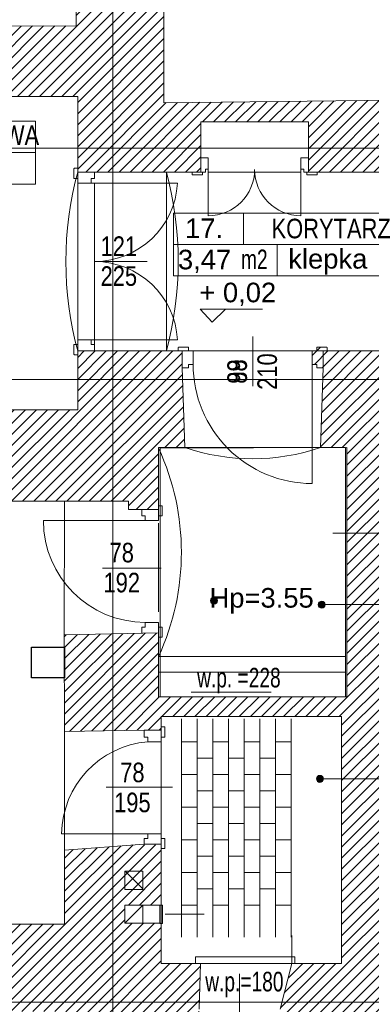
# Model space of a CAD drawing. Header units: millimetres. Extents: x -573548 to 674770, y -184010 to -47794.
# Tile 51 of 181: x 87113 to 89805, y -130039 to -122498. Entities that reach past the tile are written whole.
import ezdxf
from ezdxf.enums import TextEntityAlignment as Align

# ---------------------------------------------------------------- set-up
doc = ezdxf.new("R2010")
doc.units = ezdxf.units.MM
for name, color, linetype, lineweight in [('A.03 RZUT PARTERU_is$0$A-DRZWI_Nr_pióra__9', 8, 'Continuous', 9), ('A.03 RZUT PARTERU_is$0$A-OPISY-2_Nr_pióra__2', 8, 'Continuous', 9), ('A.03 RZUT PARTERU_is$0$A-OPISY-3_Nr_pióra__6', 8, 'Continuous', 9), ('A.03 RZUT PARTERU_is$0$A-WIDOK_Nr_pióra__1', 8, 'Continuous', 9), ('A.03 RZUT PARTERU_is$0$A-WYSOKOSCI_Nr_pióra__7', 8, 'Continuous', 9), ('A.03 RZUT PARTERU_is$0$detalokna_Nr_pióra__2', 8, 'Continuous', 9), ('A.03 RZUT PARTERU_is$0$detalokna_Nr_pióra__21', 8, 'Continuous', 9), ('A.03 RZUT PARTERU_is$0$DIM MALY_Nr_pióra__8', 8, 'Continuous', 9), ('A.03 RZUT PARTERU_is$0$Drawing & Figure_Nr_pióra__18', 8, 'Continuous', 9), ('A.03 RZUT PARTERU_is$0$DRZWI_Nr_pióra__41', 8, 'Continuous', 9), ('A.03 RZUT PARTERU_is$0$Koty_Nr_pióra__1', 8, 'Continuous', 9), ('A.03 RZUT PARTERU_is$0$Koty_Nr_pióra__61', 8, 'Continuous', 9), ('A.03 RZUT PARTERU_is$0$linia nadproza_Nr_pióra__1', 8, 'Continuous', 9), ('A.03 RZUT PARTERU_is$0$Nowe_A-OKNA-OPIS_Nr_pióra__59', 8, 'Continuous', 9), ('A.03 RZUT PARTERU_is$0$opisy inne_Nr_pióra__1', 8, 'Continuous', 9), ('A.03 RZUT PARTERU_is$0$PARAPET_Nr_pióra__7', 8, 'Continuous', 9), ('A.03 RZUT PARTERU_is$0$podciagi_Nr_pióra__1', 8, 'Continuous', 9), ('A.03 RZUT PARTERU_is$0$POSADZKI_Nr_pióra__18', 8, 'Continuous', 9), ('A.03 RZUT PARTERU_is$0$PROG_Nr_pióra__6', 8, 'Continuous', 9), ('A.03 RZUT PARTERU_is$0$SCIANY_KONSTR_Nr_pióra__21', 8, 'Continuous', 9), ('A.03 RZUT PARTERU_is$0$Structural - Bearing_Nr_pióra__21', 8, 'Continuous', 9), ('A.03 RZUT PARTERU_is$0$Structural - Grid', 8, 'Continuous', 9), ('A.03 RZUT PARTERU_is$0$Structural - Grid_Nr_pióra__17', 8, 'Continuous', 9), ('A.03 RZUT PARTERU_is$0$WYCIĄG_Nr_pióra__1', 8, 'Continuous', 9), ('BMS_URZĄDZENIA', 30, 'Continuous', 30)]:
    doc.layers.add(name, color=color, linetype=linetype, lineweight=lineweight)
doc.styles.add('A.03 RZUT PARTERU_is$0$STYL_AUTOMATYCZNY_2', font='arial.ttf')
doc.styles.add('A.03 RZUT PARTERU_is$0$STYL_AUTOMATYCZNY_3', font='arial.ttf', dxfattribs={"width": 0.8})
doc.styles.add('A.03 RZUT PARTERU_is$0$STYL_AUTOMATYCZNY_4', font='arial.ttf', dxfattribs={"width": 0.7})
pattern_1 = [(45, (655149.01, 0), (-42.426407, 42.426407), [])]

# ---------------------------------------------------------------- blocks, each defined once
blk = doc.blocks.new('A.03 RZUT PARTERU_is$0$Standardowy znacznik osi_2')
at = {"layer": 'A.03 RZUT PARTERU_is$0$Structural - Grid_Nr_pióra__17'}
blk.add_line((1000, 0), (17853.1, 0), dxfattribs=at)
at = {"layer": 'A.03 RZUT PARTERU_is$0$Structural - Grid_Nr_pióra__17', "style": 'A.03 RZUT PARTERU_is$0$STYL_AUTOMATYCZNY_2'}
for tag, p in [('AC_MarkerText_1_0', (5, -80)), ('AC_MarkerText_1_1', (19358.1, -80))]:
    blk.add_attdef(tag, text='', height=350, rotation=270, dxfattribs=at).set_placement(p, align=Align.TOP_CENTER)
blk = doc.blocks.new('A.03 RZUT PARTERU_is$0$Standardowy znacznik osi_3')
at = {"layer": 'A.03 RZUT PARTERU_is$0$Structural - Grid_Nr_pióra__17'}
blk.add_line((2962.2, 0), (40906.6, 0), dxfattribs=at)
at = {"layer": 'A.03 RZUT PARTERU_is$0$Structural - Grid_Nr_pióra__17', "style": 'A.03 RZUT PARTERU_is$0$STYL_AUTOMATYCZNY_2'}
for tag, p in [('AC_MarkerText_1_0', (-250, -335)), ('AC_MarkerText_1_1', (44118.7, -335))]:
    blk.add_attdef(tag, text='', height=350, rotation=180, dxfattribs=at).set_placement(p, align=Align.TOP_CENTER)
blk = doc.blocks.new('A.03 RZUT PARTERU_is$0$Standardowy znacznik osi_4')
at = {"layer": 'A.03 RZUT PARTERU_is$0$Structural - Grid_Nr_pióra__17'}
blk.add_line((1000, 0), (42868.7, 0), dxfattribs=at)
at = {"layer": 'A.03 RZUT PARTERU_is$0$Structural - Grid_Nr_pióra__17', "style": 'A.03 RZUT PARTERU_is$0$STYL_AUTOMATYCZNY_2'}
for tag, p in [('AC_MarkerText_1_0', (-250, -335)), ('AC_MarkerText_1_1', (44118.7, -335))]:
    blk.add_attdef(tag, text='', height=350, rotation=180, dxfattribs=at).set_placement(p, align=Align.TOP_CENTER)
blk = doc.blocks.new('A.03 RZUT PARTERU_is')
at = {"layer": 'A.03 RZUT PARTERU_is$0$A-OPISY-3_Nr_pióra__6'}
for points in [[(744671.7, -101978.1, 1), (744618.3, -101978.1, 1)], [(744658, -103312.4, 1), (744604.6, -103312.4, 1)]]:
    blk.add_hatch(color=256, dxfattribs=at).paths.add_polyline_path(points)
at = {"layer": 'A.03 RZUT PARTERU_is$0$A-WYSOKOSCI_Nr_pióra__7'}
blk.add_hatch(color=256, dxfattribs=at).paths.add_polyline_path([(743847.5, -101947.6, 1), (743794.1, -101947.6, 1)])
at = {"layer": 'A.03 RZUT PARTERU_is$0$Drawing & Figure_Nr_pióra__18'}
h = blk.add_hatch(dxfattribs=at)
h.set_pattern_fill('Common_Brick_0004', color=256, style=0, pattern_type=2)
h.set_pattern_definition(pattern_1)
h.paths.add_polyline_path([(735455.7, -98345.2), (735395.7, -98345.2), (735395.7, -98360.2), (735408.7, -98360.2), (735408.7, -98372.2, -0.371445), (735421.7, -98388.1), (735421.7, -98460.5, 0.436052), (735431.7, -98470.2), (735431.7, -98485.2), (735455.7, -98485.2), (735776.3, -98485.2), (736135, -98343.5), (736135, -98085.2), (737045, -98085.2), (737045, -97887.4), (737050.6, -97887.4), (738195, -97887.4), (738195, -98085.2), (742776.3, -98085.2), (742776.3, -98665.2), (743719.8, -98665.2), (743719.8, -98281.5), (744542.7, -98281.5), (744542.7, -98665.2), (746016.3, -98665.2), (746016.3, -98855.2), (746159.7, -98855.2), (746159.7, -98855), (746166.3, -98665.2), (747246.3, -98665.2), (747246.3, -98365.2), (747246.3, -98095.2), (747282, -97255.2), (747610.7, -97256.4), (750156.3, -97265.2), (750156.3, -98890.5), (750156.3, -99595.2), (750436.3, -99595.2), (750436.3, -99735.2), (750156.3, -99735.2), (750156.3, -100105.2), (749506.3, -100105.2), (748146.3, -100105.2), (748237.5, -100675.2), (747316.3, -100675.2), (747277.5, -100675.2), (747316.3, -100105.2), (746116.3, -100105.2), (746127, -99795.6), (745975, -99795.5), (745966.3, -100035.2), (745736.3, -100035.2), (745736.3, -100220.1), (745386.3, -100158.5), (745386.3, -100035.2), (744686.1, -100035.2), (744686.1, -100035.2), (744686.1, -100011, 0.414287), (744682.1, -100007), (744608, -100007), (744608, -100035.2), (744572.3, -100035.2), (744572.3, -100138.2), (744608, -100138.2), (744608, -100165.2), (744656.3, -100165.2), (744636.3, -100774.1), (744815.5, -100774.1), (744836.8, -100774), (744836.8, -101430.2), (744836.8, -101978.1), (744836.8, -102684), (744826.3, -102684), (744826.3, -102684.1), (743396.3, -102684.1), (743396.3, -102194.7), (743396.3, -102194.7), (743396.3, -102197.7), (743266.3, -102197.7), (743266.3, -102197.5), (742673.3, -102209.9), (742676.3, -102949.1), (743286.3, -102938.9), (743416.3, -102938.9), (743416.3, -102835.5), (744796.3, -102835.5), (744796.3, -103312.4), (744796.3, -104725.5), (744416.3, -104725.5), (744326.3, -105075.5), (744326.3, -105485.5), (744326.3, -105509.5), (744341.3, -105509.5, 0.436052), (744351, -105519.5), (744423.4, -105519.5, -0.371445), (744439.3, -105532.5), (744451.3, -105532.5), (744451.3, -105545.5), (744466.3, -105545.5), (744466.3, -105485.5), (745121.3, -105485.5), (745186.3, -105485.5), (745186.3, -105475.2), (745196.3, -105475.2, -0.334097), (745216.9, -105446.2), (745227.6, -105442, 0.270785), (745273.3, -105390.9), (745285.9, -105390.9), (745285.9, -105340.5), (745515.5, -105275.5), (745515.5, -105005.5), (745512, -104885.5), (745507.4, -104725.5), (745137.4, -104725.5), (745137.4, -103312.4), (745137.4, -101978.1), (745137.4, -101430.2), (745137.4, -100774.2), (749506.3, -100756.7), (750166.3, -100754.1), (750165.2, -101260.5), (750445.2, -101260.5), (750445.2, -101400.5), (750165.2, -101400.5), (750165.2, -101430.2), (750166.3, -103065.3), (750296.3, -103065.3), (750875.7, -103065.5), (750885.5, -101430.2), (750896.1, -99665.5), (751746.1, -99666.9), (751746.2, -98956.9), (750736.3, -98955.2), (750736.2, -98955.2), (750736.3, -98890.5), (750740.7, -96695.2), (750336.3, -96678.8), (750206.3, -96678.8), (750206.3, -97105.2), (747610.7, -97087), (747356.3, -97085.2), (747356.3, -96685.2), (747136, -96684.7), (747116.3, -98095.2), (746976.3, -98096.7), (746976.3, -98096.8), (746976.3, -98352.1), (746976.3, -98376.7), (746836.3, -98376.7), (746836.3, -98098.1), (743436.3, -98133.7), (743436.3, -96675.2), (742765, -96656.2), (742765, -97545.2), (736675, -97565.2), (736675, -96685.2), (736435, -96545.2), (736235, -96545.2), (736005, -96545.2), (735981, -96545.2), (735981, -96560.2, 0.436052), (735971, -96570), (735971, -96642.3, -0.371445), (735958, -96658.2), (735958, -96670.2), (735945, -96670.2), (735945, -96685.2), (736005, -96685.2), (736005, -96800.8), (736005, -97495.2), (735455.7, -97495.2)])
h = blk.add_hatch(dxfattribs=at)
h.set_pattern_fill('Common_Brick_0004', color=256, style=0, pattern_type=2)
h.set_pattern_definition(pattern_1)
h.paths.add_polyline_path([(737251.7, -100515), (737206.3, -100825.2), (737206.3, -101145.2), (737206.3, -101169.2), (737221.3, -101169.2, 0.436052), (737231, -101179.2), (737303.4, -101179.2, -0.371445), (737319.3, -101192.2), (737331.3, -101192.2), (737331.3, -101205.2), (737346.3, -101205.2), (737346.3, -101145.2), (737546.3, -101145.2), (737546.3, -101901.5), (737546.3, -102017.1), (737486.3, -102017.1), (737486.3, -102032.1), (737499.3, -102032.1), (737499.3, -102044.1, -0.371445), (737512.3, -102060), (737512.3, -102132.3, 0.436052), (737522.3, -102142.1), (737522.3, -102157.1), (737546.3, -102157.1), (737786.3, -102157.1), (737816.3, -102157.1), (738016.3, -102157.1), (738226.3, -102035.2), (738226.3, -101185.2), (738986.3, -101185.2), (738986.3, -101045.2), (738986.3, -100905.2), (739126.3, -100905.2), (739126.3, -101185.2), (739706.3, -101185.2), (739706.3, -100885.2), (740686.3, -100885.2), (740686.3, -101185.2), (741110.5, -101185.2), (741110.5, -100885.2), (742210.5, -100885.2), (742210.5, -101185.2), (742215, -101185.2), (743166.3, -101185.2), (743166.3, -101250.1), (743396.3, -101250.1), (743396.3, -100780.2), (743396.3, -100774.1), (743596.3, -100774.1), (743576.2, -100165.2), (743576.2, -100035.2), (742776.3, -100035.2), (742776.3, -100485.2), (742215, -100485.2), (737256.1, -100485.2)])
h = blk.add_hatch(dxfattribs=at)
h.set_pattern_fill('Common_Brick_0004', color=256, style=0, pattern_type=2)
h.set_pattern_definition(pattern_1)
h.paths.add_polyline_path([(741196.3, -105119.2), (741211.3, -105119.2, 0.436052), (741221, -105129.2), (741293.4, -105129.2, -0.371445), (741309.3, -105142.2), (741321.3, -105142.2), (741321.3, -105155.2), (741336.3, -105155.2), (741336.3, -105095.2), (741451.8, -105095.2), (742686.3, -105095.2), (742686.3, -105485.5), (743566.3, -105485.5), (743566.3, -105545.5), (743581.3, -105545.5), (743581.3, -105532.5), (743593.3, -105532.5, -0.371445), (743609.1, -105519.5), (743681.5, -105519.5, 0.436052), (743691.3, -105509.5), (743706.3, -105509.5), (743706.3, -105485.5), (743706.3, -105075.5), (743706.3, -105065.1), (743706.6, -105065.1), (743716.3, -104725.5), (743416.3, -104725.5), (743416.3, -104419.1), (743406.3, -104419.1), (743406.3, -104418.5), (743136.3, -104418.5), (743136.3, -104278.5), (743416.3, -104278.5), (743416.3, -104182.6), (743416.3, -103816.5), (743286.3, -103816.5), (743286.3, -103811.5), (742676.3, -103859.1), (742676.3, -103860.2), (742676.3, -104425.2), (741306.3, -104425.2), (741196.3, -104655.2), (741196.3, -104855.2), (741196.3, -105095.2)])
at = {"layer": 'A.03 RZUT PARTERU_is$0$A-DRZWI_Nr_pióra__9'}
for p, q in [((743307.5, -99350.6), (742906.5, -99350.6)), ((744116.3, -99924.5), (744116.3, -100305.5)), ((744116.3, -99924.5), (744116.3, -100305.5)), ((743416.5, -101698.1), (742965.5, -101698.1)), ((743503.6, -103376.8), (742993.8, -103376.8))]:
    blk.add_line(p, q, dxfattribs=at)
for points in [[(743776.2, -98644.5), (743776.2, -98999.5, 0.414113), (744131.2, -98644.6)], [(744486.2, -98644.5), (744486.2, -98999.5, -0.414113), (744131.2, -98644.6)], [(742879.3, -98749.3), (743540.4, -98749.3, -0.398292), (742906.5, -99349.8)], [(742879.3, -99951.2), (743540.4, -99951.2, 0.398292), (742906.5, -99350.6)], [(744572.3, -100138.2), (744572.3, -101050.2, -0.414312), (743660.3, -100137.9)], [(743293.3, -101334.1), (742513.8, -101334.1, 0.414209), (743293.3, -102113.7)], [(743316.3, -103732.5), (742652.6, -103732.5, -0.384616), (743313.3, -103027.9)]]:
    blk.add_lwpolyline(points, format="xyb", dxfattribs=at)
at = {"layer": 'A.03 RZUT PARTERU_is$0$A-OPISY-3_Nr_pióra__6'}
for p, q in [((740286.3, -98516.6), (742452.8, -98516.6)), ((744047.1, -98980.2), (744047.1, -99220.3)), ((743511, -99220.3), (745510.9, -99220.3)), ((744303.9, -99220.3), (744303.9, -99460.3)), ((745467.5, -101978.1), (744645, -101978.1)), ((745453.8, -103312.4), (744631.3, -103312.4))]:
    blk.add_line(p, q, dxfattribs=at)
for points in [[(740286.3, -98756.6), (740286.3, -98276.6), (742452.8, -98276.6), (742452.8, -98756.6)], [(743511, -99460.3), (743511, -98980.2), (745510.9, -98980.2), (745510.9, -99460.3)]]:
    blk.add_lwpolyline(points, close=True, dxfattribs=at)
for centre in [(744645, -101978.1), (744631.3, -103312.4)]:
    blk.add_circle(centre, 26.7, dxfattribs=at)
at = {"layer": 'A.03 RZUT PARTERU_is$0$A-WIDOK_Nr_pióra__1'}
for p, q in [((743276.3, -104155.3), (743139.5, -104018.5)), ((743136.3, -104418.5), (743276.3, -104278.5)), ((743276.3, -104278.5), (743276.3, -104418.5)), ((743416.3, -104278.5), (743416.3, -104418.5))]:
    blk.add_line(p, q, dxfattribs=at)
at = {"layer": 'A.03 RZUT PARTERU_is$0$A-WYSOKOSCI_Nr_pióra__7'}
blk.add_circle((743820.8, -101947.6), 26.7, dxfattribs=at)
at = {"layer": 'A.03 RZUT PARTERU_is$0$detalokna_Nr_pióra__2'}
blk.add_lwpolyline([(743679.1, -104725.5), (743679.1, -104675.5), (744439.3, -104675.5), (744439.3, -104725.5)], dxfattribs=at)
at = {"layer": 'A.03 RZUT PARTERU_is$0$detalokna_Nr_pióra__21'}
blk.add_line((743716.3, -104725.5), (744416.3, -104725.5), dxfattribs=at)
at = {"layer": 'A.03 RZUT PARTERU_is$0$DIM MALY_Nr_pióra__8'}
for p, q in [((744731.3, -101430.2), (745137.4, -101430.2)), ((744416.3, -104513), (744416.3, -104725.5))]:
    blk.add_line(p, q, dxfattribs=at)
at = {"layer": 'A.03 RZUT PARTERU_is$0$DRZWI_Nr_pióra__41'}
for p, q in [((742776.3, -98713.5), (742776.3, -98665.2)), ((743732.3, -98665.2), (743652, -98665.2)), ((744530.2, -98665.2), (744610.6, -98665.2)), ((742776.3, -99986.9), (742776.3, -100035.2)), ((743624.5, -100035.2), (743576.2, -100035.2)), ((744608, -100035.2), (744656.3, -100035.2)), ((743396.3, -101298.4), (743396.3, -101250.1)), ((743396.3, -102149.4), (743396.3, -102197.7)), ((743416.3, -102992.2), (743416.3, -102943.9)), ((743416.3, -103768.2), (743416.3, -103816.5))]:
    blk.add_line(p, q, dxfattribs=at)
for points in [[(743732.3, -98665.2), (743754.7, -98665.2), (743754.7, -98642.5), (743776.3, -98642.5), (743776.3, -98556), (743719.8, -98556)], [(744530.2, -98665.2), (744507.9, -98665.2), (744507.9, -98642.5), (744486.3, -98642.5), (744486.3, -98556), (744542.7, -98556)], [(742906.3, -98665.2), (742906.3, -98713.5), (742879.3, -98713.5), (742879.3, -98749.3), (742776.3, -98749.3), (742776.3, -98713.5), (742748.1, -98713.5)], [(742906.3, -100035.2), (742906.3, -99986.9), (742879.3, -99986.9), (742879.3, -99951.2), (742776.3, -99951.2), (742776.3, -99986.9), (742748.1, -99986.9)], [(743576.2, -100165.2), (743624.5, -100165.2), (743624.5, -100138.2), (743660.3, -100138.2), (743660.3, -100035.2), (743624.5, -100035.2), (743624.5, -100007)], [(744656.3, -100165.2), (744608, -100165.2), (744608, -100138.2), (744572.3, -100138.2), (744572.3, -100035.2), (744608, -100035.2), (744608, -100007)], [(743266.3, -101250.1), (743266.3, -101298.4), (743293.3, -101298.4), (743293.3, -101334.1), (743396.3, -101334.1), (743396.3, -101298.4), (743424.5, -101298.4)], [(743266.3, -102197.7), (743266.3, -102149.4), (743293.3, -102149.4), (743293.3, -102113.7), (743396.3, -102113.7), (743396.3, -102149.4), (743424.5, -102149.4)], [(743286.3, -102943.9), (743286.3, -102992.2), (743313.3, -102992.2), (743313.3, -103027.9), (743416.3, -103027.9), (743416.3, -102992.2), (743444.5, -102992.2)], [(743286.3, -103816.5), (743286.3, -103768.2), (743313.3, -103768.2), (743313.3, -103732.5), (743416.3, -103732.5), (743416.3, -103768.2), (743444.5, -103768.2)]]:
    blk.add_lwpolyline(points, dxfattribs=at)
for points in [[(742748.1, -98713.5), (742748.1, -98639.5, -0.414334), (742752.1, -98635.5), (742776.3, -98635.5)], [(743678.6, -98687.2), (743655.4, -98687.2, -0.414334), (743652, -98683.8), (743652, -98665.2)], [(743678.6, -98687.2), (743729, -98687.2, 0.414334), (743732.3, -98683.8), (743732.3, -98665.2)], [(744584, -98687.2), (744533.6, -98687.2, -0.414334), (744530.2, -98683.8), (744530.2, -98665.2)], [(744584, -98687.2), (744607.2, -98687.2, 0.414334), (744610.6, -98683.8), (744610.6, -98665.2)], [(742748.1, -99986.9), (742748.1, -100061, 0.414334), (742752.1, -100065), (742776.3, -100065)], [(743624.5, -100007), (743550.5, -100007, 0.414334), (743546.5, -100011), (743546.5, -100035.2)], [(744608, -100007), (744682.1, -100007, -0.414334), (744686.1, -100011), (744686.1, -100035.2)], [(743424.5, -101298.4), (743424.5, -101224.3, 0.414334), (743420.5, -101220.3), (743396.3, -101220.3)], [(743424.5, -102149.4), (743424.5, -102223.5, -0.414334), (743420.5, -102227.5), (743396.3, -102227.4)], [(743444.5, -102992.2), (743444.5, -102918.1, 0.414334), (743440.5, -102914.1), (743416.3, -102914.1)], [(743444.5, -103768.2), (743444.5, -103842.3, -0.414334), (743440.5, -103846.3), (743416.3, -103846.2)]]:
    blk.add_lwpolyline(points, format="xyb", dxfattribs=at)
at = {"layer": 'A.03 RZUT PARTERU_is$0$Koty_Nr_pióra__1'}
blk.add_lwpolyline([(744191.2, -99716.3), (743713.9, -99716.3), (743805.1, -99815.9), (743907.2, -99716.3)], dxfattribs=at)
at = {"layer": 'A.03 RZUT PARTERU_is$0$linia nadproza_Nr_pióra__1'}
for p, q in [((743456.3, -100035.2), (743456.3, -98665.2)), ((743576.2, -100035.2), (744656.1, -100035.2)), ((743596.3, -100774.1), (744636.3, -100774.1)), ((742673.3, -102209.9), (742676.3, -101188.9)), ((743396.3, -101354.1), (743396.3, -102034.1)), ((742676.3, -102949.1), (742676.3, -103860.2)), ((743416.3, -102938.9), (743416.3, -103811.5))]:
    blk.add_line(p, q, dxfattribs=at)
at = {"layer": 'A.03 RZUT PARTERU_is$0$Nowe_A-OKNA-OPIS_Nr_pióra__59'}
blk.add_line((744016.3, -104805.5), (744016.3, -106010.7), dxfattribs=at)
at = {"layer": 'A.03 RZUT PARTERU_is$0$PARAPET_Nr_pióra__7'}
blk.add_line((744258.2, -102647.9), (743644.6, -102647.9), dxfattribs=at)
at = {"layer": 'A.03 RZUT PARTERU_is$0$podciagi_Nr_pióra__1'}
for p, q in [((743776.3, -98665.2), (744486.3, -98665)), ((743576.2, -100035.2), (744666.3, -100035.2)), ((743396.3, -102374.1), (744826.3, -102374.1)), ((743396.3, -102494.1), (744826.3, -102494.1))]:
    blk.add_line(p, q, dxfattribs=at)
for centre, radius, start, end in [((745337.5, -99350.2), 2651.2, 165.02684, 194.97316), ((740895.1, -99350.2), 2651.2, 345.02684, 14.97316), ((741660.9, -101577.2), 1909.7, 335.33401, 24.66795), ((744116.3, -99261), 1600, 251.03449, 288.96551)]:
    blk.add_arc(centre, radius, start, end, dxfattribs=at)
at = {"layer": 'A.03 RZUT PARTERU_is$0$POSADZKI_Nr_pióra__18'}
for p, q in [((743571.7, -102851.9), (743571.7, -104524.4)), ((743691.7, -102851.9), (743691.7, -104524.4)), ((743811.7, -102851.9), (743811.7, -104524.4)), ((743931.7, -102851.9), (743931.7, -104524.4)), ((744051.7, -102851.9), (744051.7, -104524.4)), ((744171.7, -102851.9), (744171.7, -104524.4)), ((744291.7, -102851.9), (744291.7, -104524.4)), ((744411.7, -102851.9), (744411.7, -104524.4)), ((743571.7, -103029.8), (743691.7, -103029.8)), ((743811.7, -103029.8), (743931.7, -103029.8)), ((744051.7, -103029.8), (744171.7, -103029.8)), ((744291.7, -103029.8), (744411.7, -103029.8)), ((743691.7, -103154.8), (743811.7, -103154.8)), ((743931.7, -103154.8), (744051.7, -103154.8)), ((744171.7, -103154.8), (744291.7, -103154.8)), ((743571.7, -103279.8), (743691.7, -103279.8)), ((743811.7, -103279.8), (743931.7, -103279.8)), ((744051.7, -103279.8), (744171.7, -103279.8)), ((744291.7, -103279.8), (744411.7, -103279.8)), ((743691.7, -103404.8), (743811.7, -103404.8)), ((743931.7, -103404.8), (744051.7, -103404.8)), ((744171.7, -103404.8), (744291.7, -103404.8)), ((743571.7, -103529.8), (743691.7, -103529.8)), ((743811.7, -103529.8), (743931.7, -103529.8)), ((744051.7, -103529.8), (744171.7, -103529.8)), ((744291.7, -103529.8), (744411.7, -103529.8)), ((743691.7, -103654.8), (743811.7, -103654.8)), ((743931.7, -103654.8), (744051.7, -103654.8)), ((744171.7, -103654.8), (744291.7, -103654.8)), ((743571.7, -103779.8), (743691.7, -103779.8)), ((743811.7, -103779.8), (743931.7, -103779.8)), ((744051.7, -103779.8), (744171.7, -103779.8)), ((744291.7, -103779.8), (744411.7, -103779.8)), ((743691.7, -103904.8), (743811.7, -103904.8)), ((743931.7, -103904.8), (744051.7, -103904.8)), ((744171.7, -103904.8), (744291.7, -103904.8)), ((743571.7, -104029.8), (743691.7, -104029.8)), ((743811.7, -104029.8), (743931.7, -104029.8)), ((744051.7, -104029.8), (744171.7, -104029.8)), ((744291.7, -104029.8), (744411.7, -104029.8)), ((743691.7, -104154.8), (743811.7, -104154.8)), ((743931.7, -104154.8), (744051.7, -104154.8)), ((744171.7, -104154.8), (744291.7, -104154.8)), ((743571.7, -104279.8), (743691.7, -104279.8)), ((743811.7, -104279.8), (743931.7, -104279.8)), ((744051.7, -104279.8), (744171.7, -104279.8)), ((744291.7, -104279.8), (744411.7, -104279.8))]:
    blk.add_line(p, q, dxfattribs=at)
at = {"layer": 'A.03 RZUT PARTERU_is$0$PROG_Nr_pióra__6'}
for p, q in [((742776.3, -100035.2), (742776.3, -98749.3)), ((742906.3, -100035.2), (742906.3, -98749.3))]:
    blk.add_line(p, q, dxfattribs=at)
at = {"layer": 'A.03 RZUT PARTERU_is$0$SCIANY_KONSTR_Nr_pióra__21'}
for p, q in [((743576.2, -100035.2), (743576.2, -100165.2)), ((744656.1, -100035.2), (744656.1, -100165.2)), ((743596.3, -100774.1), (743576.2, -100165.2)), ((744636.3, -100774.1), (744656.3, -100165.2)), ((743396.3, -100774.1), (743596.3, -100774.1)), ((743396.3, -100774.1), (743396.3, -101250.1)), ((744636.3, -100774.1), (744826.3, -100774.1)), ((744826.3, -100774.1), (744826.3, -102684.1)), ((743396.3, -102194.7), (743396.3, -102684.1)), ((743396.3, -102684.1), (744826.3, -102684.1)), ((744796.3, -102835.5), (743416.3, -102835.5)), ((743416.3, -102938.9), (743416.3, -102835.5)), ((744796.3, -102835.5), (744796.3, -104725.5)), ((743416.3, -102938.9), (743286.3, -102938.9)), ((743416.3, -103811.5), (743416.3, -104182.6)), ((743416.3, -103845.2), (743416.3, -104182.6)), ((743416.3, -103846.2), (743416.3, -104725.5)), ((743136.3, -104278.5), (743136.3, -104418.5)), ((743136.3, -104278.5), (743416.3, -104278.5)), ((743416.3, -104322.6), (743416.3, -104725.5)), ((743136.3, -104418.5), (743416.3, -104418.5)), ((743716.3, -104725.5), (743416.3, -104725.5)), ((743706.3, -105075.5), (743716.3, -104725.5)), ((744416.3, -104725.5), (744326.3, -105075.5)), ((744796.3, -104725.5), (744416.3, -104725.5))]:
    blk.add_line(p, q, dxfattribs=at)
blk.add_lwpolyline([(743136.3, -104158.5), (743276.3, -104158.5), (743276.3, -104018.5), (743136.3, -104018.5)], close=True, dxfattribs=at)
at = {"layer": 'A.03 RZUT PARTERU_is$0$Structural - Bearing_Nr_pióra__21'}
for p, q in [((742765, -96656.2), (742765, -97545.2)), ((743436.3, -96675.2), (743436.3, -98133.7)), ((742765, -97545.2), (736675, -97565.2)), ((740626.3, -98085.2), (742426.3, -98085.2)), ((742776.3, -98085.2), (742426.3, -98085.2)), ((742776.3, -98085.2), (742776.3, -98665.2)), ((743436.3, -98133.7), (746836.3, -98098.1)), ((743719.8, -98281.5), (744542.7, -98281.5)), ((743719.8, -98665.2), (743719.8, -98281.5)), ((744542.7, -98281.5), (744542.7, -98665.2)), ((742776.3, -98665.2), (743719.8, -98665.2)), ((746016.3, -98665.2), (744542.7, -98665.2)), ((742776.3, -100035.2), (742776.3, -100485.2)), ((742776.3, -100035.2), (743576.2, -100035.2)), ((744656.1, -100035.2), (745386.3, -100035.2)), ((742776.3, -100485.2), (737256.1, -100485.2)), ((743166.3, -101185.2), (742210.5, -101185.2)), ((743166.3, -101185.2), (743166.3, -101250.1)), ((743396.3, -101250.1), (743166.3, -101250.1)), ((743396.3, -102194.7), (742673.3, -102209.9)), ((742673.3, -102209.9), (742676.3, -102949.1)), ((743286.3, -102938.9), (742676.3, -102949.1)), ((743286.3, -103811.5), (742676.3, -103859.1)), ((743416.3, -103811.5), (743286.3, -103811.5)), ((742676.3, -103860.2), (742676.3, -104425.2)), ((742676.3, -104425.2), (741306.3, -104425.2))]:
    blk.add_line(p, q, dxfattribs=at)
blk.add_lwpolyline([(743406.8, -100780.1), (744836.8, -100774), (744836.8, -102684), (743406.8, -102684)], close=True, dxfattribs=at)
at = {"layer": 'A.03 RZUT PARTERU_is$0$WYCIĄG_Nr_pióra__1'}
blk.add_lwpolyline([(743426.3, -104279.1), (743406.3, -104279.1), (743406.3, -104419.1), (743426.3, -104419.1)], close=True, dxfattribs=at)
blk.add_lwpolyline([(743447, -104349.1), (743597.6, -104349.1), (743745.4, -104349.1)], dxfattribs=at)
at = {"layer": 'A.03 RZUT PARTERU_is$0$Structural - Grid', "zscale": 1000}
for name, p, rotation in [('A.03 RZUT PARTERU_is$0$Standardowy znacznik osi_2', (743046.3, -108395.1), 90), ('A.03 RZUT PARTERU_is$0$Standardowy znacznik osi_4', (776832.4, -98482.5), 180), ('A.03 RZUT PARTERU_is$0$Standardowy znacznik osi_3', (776832.4, -100254.9), 180), ('A.03 RZUT PARTERU_is$0$Standardowy znacznik osi_3', (776835.6, -105021.8), 180)]:
    blk.add_blockref(name, p, dxfattribs=dict(at, rotation=rotation))
at = {"layer": 'A.03 RZUT PARTERU_is$0$A-OPISY-2_Nr_pióra__2', "char_height": 150}
for s, insert, attachment_point, style in [('\\A1;{\\pql;\\fArial|b0|i0|c238|p0;\\W0.800000;KLATKA SCHODOWA}', (740786.2, -98460.2), 7, 'A.03 RZUT PARTERU_is$0$STYL_AUTOMATYCZNY_3'), ('\\A1;{\\pql;\\fArial|b0|i0|c238|p0;\\W1.000000;17.}', (743598.7, -99170.7), 7, 'A.03 RZUT PARTERU_is$0$STYL_AUTOMATYCZNY_2'), ('\\A1;{\\pql;\\fArial|b0|i0|c238|p0;\\W0.800000;KORYTARZ}', (744261, -99174.6), 7, 'A.03 RZUT PARTERU_is$0$STYL_AUTOMATYCZNY_3'), ('\\A1;{\\pql;\\fArial|b0|i0|c238|p0;\\W1.000000;3,47}', (743544.1, -99438), 7, 'A.03 RZUT PARTERU_is$0$STYL_AUTOMATYCZNY_2'), ('\\A1;{\\pqr;\\fArial|b0|i0|c238|p0;\\W0.700000;m2}', (744230.6, -99258.8), 3, 'A.03 RZUT PARTERU_is$0$STYL_AUTOMATYCZNY_4'), ('\\A1;{\\pql;\\fArial|b0|i0|c238|p0;\\W1.000000;klepka}', (744388.9, -99449.7), 7, 'A.03 RZUT PARTERU_is$0$STYL_AUTOMATYCZNY_2')]:
    blk.add_mtext(s, dxfattribs=dict(at, insert=insert, attachment_point=attachment_point, style=style))
at = {"layer": 'A.03 RZUT PARTERU_is$0$A-WYSOKOSCI_Nr_pióra__7', "insert": (744184.9, -101948.5), "char_height": 150, "attachment_point": 5, "style": 'A.03 RZUT PARTERU_is$0$STYL_AUTOMATYCZNY_2'}
blk.add_mtext('\\A1;{\\pqc;\\fArial|b0|i0|c238|p0;\\W1.000000;Hp=3.55}', dxfattribs=at)
at = {"layer": 'A.03 RZUT PARTERU_is$0$Koty_Nr_pióra__61', "insert": (743708, -99690.3), "char_height": 150, "attachment_point": 7, "style": 'A.03 RZUT PARTERU_is$0$STYL_AUTOMATYCZNY_2'}
blk.add_mtext('\\A1;{\\pql;\\fArial|b0|i0|c238|p0;\\W1.000000;+ 0,02}', dxfattribs=at)
at = {"layer": 'A.03 RZUT PARTERU_is$0$opisy inne_Nr_pióra__1', "char_height": 150, "attachment_point": 5, "style": 'A.03 RZUT PARTERU_is$0$STYL_AUTOMATYCZNY_3'}
for s, insert in [('\\A1;{\\pqc;\\fArial|b0|i0|c238|p0;\\W0.800000;121}', (743091.5, -99232.7)), ('\\A1;{\\pqc;\\fArial|b0|i0|c238|p0;\\W0.800000;225}', (743091.5, -99462.7)), ('\\A1;{\\pqc;\\fArial|b0|i0|c238|p0;\\W0.800000;78}', (743113.8, -101580.3)), ('\\A1;{\\pqc;\\fArial|b0|i0|c238|p0;\\W0.800000;192}', (743113.8, -101810.1)), ('\\A1;{\\pqc;\\fArial|b0|i0|c238|p0;\\W0.800000;78}', (743195.1, -103264.1)), ('\\A1;{\\pqc;\\fArial|b0|i0|c238|p0;\\W0.800000;195}', (743195.1, -103493.9))]:
    blk.add_mtext(s, dxfattribs=dict(at, insert=insert))
at = {"layer": 'A.03 RZUT PARTERU_is$0$opisy inne_Nr_pióra__1', "char_height": 150, "attachment_point": 5, "rotation": 90, "style": 'A.03 RZUT PARTERU_is$0$STYL_AUTOMATYCZNY_3'}
for s, insert in [('\\A1;{\\pqc;\\fArial|b0|i0|c238|p0;\\W0.800000;98}', (743998.5, -100193)), ('\\A1;{\\pqc;\\fArial|b0|i0|c238|p0;\\W0.800000;89}', (743998.5, -100193)), ('\\A1;{\\pqc;\\fArial|b0|i0|c238|p0;\\W0.800000;210}', (744228.4, -100193)), ('\\A1;{\\pqc;\\fArial|b0|i0|c238|p0;\\W0.800000;210}', (744228.4, -100193))]:
    blk.add_mtext(s, dxfattribs=dict(at, insert=insert))
at = {"layer": 'A.03 RZUT PARTERU_is$0$PARAPET_Nr_pióra__7', "char_height": 150, "attachment_point": 7, "style": 'A.03 RZUT PARTERU_is$0$STYL_AUTOMATYCZNY_4'}
for s, insert in [('\\A1;{\\pql;\\fArial|b0|i0|c238|p0;\\W0.700000;w.p. =228}', (743690.8, -102657.4)), ('\\A1;{\\pql;\\fArial|b0|i0|c238|p0;\\W0.700000;w.p.=180}', (743753, -104985.1))]:
    blk.add_mtext(s, dxfattribs=dict(at, insert=insert))

msp = doc.modelspace()

# ---------------------------------------------------------------- linework, layer by layer
at = {"layer": 'BMS_URZĄDZENIA'}
msp.add_lwpolyline([(87203.308, -127304.915), (87454.573, -127304.915), (87454.573, -127539.829), (87203.308, -127539.829)], close=True, dxfattribs=at)

# ---------------------------------------------------------------- block references
at = {"color": 150}
msp.add_blockref('A.03 RZUT PARTERU_is', (-655219.604, -25000), dxfattribs=at)

doc.saveas('drawing.dxf')
